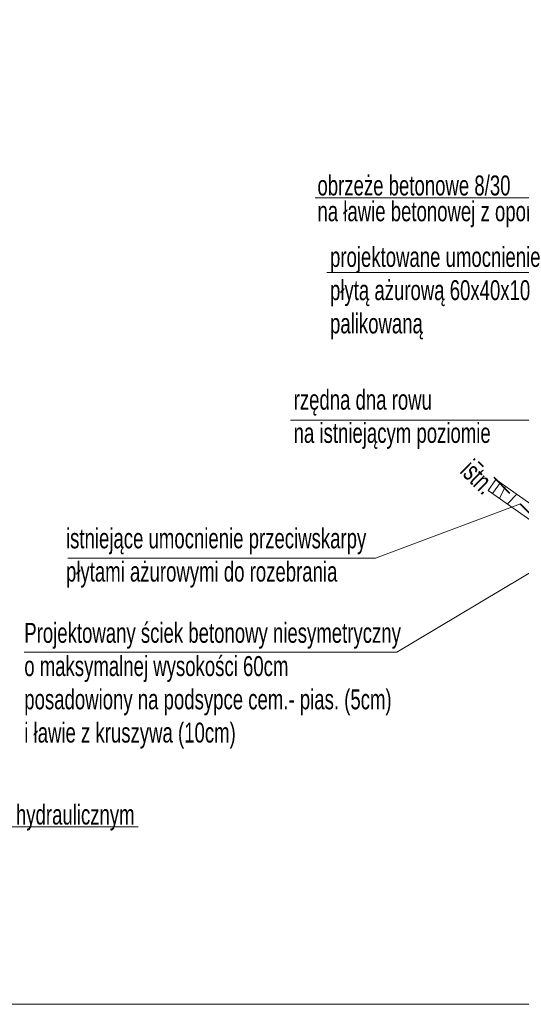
# Model space of a CAD drawing. Header units: metres. Extents: x 1435.1 to 1489, y 574.8 to 588.8.
# Tile 18 of 36: x 1457.9 to 1461.7, y 574.8 to 582.2. Entities that reach past the tile are written whole.
import ezdxf
from ezdxf.enums import TextEntityAlignment as Align

# ---------------------------------------------------------------- set-up
doc = ezdxf.new("R2010")
doc.units = ezdxf.units.M
doc.header["$MEASUREMENT"] = 0
doc.linetypes.add('DGN Style 2', pattern=[0.28364, 0.170184, -0.113456])
for name, color, linetype, lineweight in [('12_obrys', 7, 'Continuous', 0), ('3_opisy', 7, 'Continuous', 0), ('9_warstwy', 7, 'Continuous', 0), ('cienka (Construction)', 7, 'Continuous', 0), ('opisy', 7, 'Continuous', 0), ('Warstwa 3', 7, 'Continuous', 0)]:
    doc.layers.add(name, color=color, linetype=linetype, lineweight=lineweight)
doc.styles.add('Style-Arial', font='arial.ttf')

msp = doc.modelspace()

# ---------------------------------------------------------------- linework, layer by layer
at = {"layer": '12_obrys', "color": 251, "linetype": 'DGN Style 2', "lineweight": 40}
msp.add_line((1462.0137, 578.239), (1461.3749, 578.8778), dxfattribs=at)
at = {"layer": '3_opisy', "color": 7, "linetype": 'Continuous', "lineweight": 0}
for p, q in [((1461.9637, 580.8637), (1460.1465, 580.8637)), ((1458.8154, 576.1331), (1453.4776, 576.1331))]:
    msp.add_line(p, q, dxfattribs=at)
at = {"layer": '3_opisy', "color": 7}
for p, q in [((1460.2353, 580.3016), (1461.8972, 580.3016)), ((1459.9616, 579.1923), (1461.7993, 579.1923)), ((1460.5995, 578.1546), (1461.6906, 578.5621)), ((1462.0218, 578.2), (1460.761, 577.4475)), ((1458.2868, 578.1546), (1460.5995, 578.1546)), ((1457.9581, 577.4475), (1460.761, 577.4475))]:
    msp.add_line(p, q, dxfattribs=at)
at = {"layer": '9_warstwy', "color": 7, "linetype": 'Continuous', "lineweight": 13}
for p, q in [((1461.5072, 578.7455), (1461.4485, 578.6626)), ((1461.54, 578.7223), (1461.4814, 578.6393)), ((1461.5072, 578.7455), (1461.9125, 578.459)), ((1461.4485, 578.6626), (1461.8538, 578.376))]:
    msp.add_line(p, q, dxfattribs=at)
at = {"layer": 'cienka (Construction)', "color": 7, "linetype": 'Continuous', "lineweight": 13}
for p, q in [((1461.5791, 578.6947), (1461.5325, 578.6032)), ((1461.663, 578.6354), (1461.5926, 578.5607))]:
    msp.add_line(p, q, dxfattribs=at)
at = {"layer": 'Warstwa 3', "color": 7, "linetype": 'Continuous', "lineweight": 0, "flags": 128}
msp.add_lwpolyline([(1435.0587, 588.7985), (1488.9716, 588.7985), (1488.9716, 574.7985), (1435.0587, 574.7985), (1435.0587, 588.7985)], close=True, dxfattribs=at)

# ---------------------------------------------------------------- texts
at = {"layer": '3_opisy', "color": 7, "linetype": 'Continuous', "lineweight": 0, "style": 'Style-Arial', "width": 0.666667}
msp.add_text('istn.', height=0.15, rotation=315.36848, dxfattribs=at).set_placement((1461.3337, 578.9071), align=Align.TOP_LEFT)
at = {"layer": '3_opisy', "color": 7, "linetype": 'Continuous', "lineweight": 0, "insert": (1460.164, 580.6416), "char_height": 0.15, "attachment_point": 7, "line_spacing_factor": 0.776524, "style": 'Style-Arial'}
msp.add_mtext('\\H1x;\\W0.666667;obrzeże betonowe 8/30\\Pna ławie betonowej z oporem\\P', dxfattribs=at)
at = {"layer": '3_opisy', "color": 7, "linetype": 'Continuous', "lineweight": 0, "insert": (1454.2465, 576.3003), "char_height": 0.15, "attachment_point": 1, "style": 'Style-Arial'}
msp.add_mtext('\\H1x;\\W0.666667;warstwa mrozochronna z gruntu stabilizowanego spoiwem hydraulicznym\\P', dxfattribs=at)
at = {"layer": 'opisy', "color": 7, "linetype": 'Continuous', "lineweight": 0, "char_height": 0.15, "attachment_point": 1, "style": 'Style-Arial'}
for s, insert in [('\\H1x;\\W0.666667;projektowane umocnienie\\Ppłytą ażurową 60x40x10\\Ppalikowaną', (1460.2584, 580.4936)), ('\\H1x;\\W0.666667;rzędna dna rowu\\Pna istniejącym poziomie', (1459.9847, 579.4202)), ('\\H1x;\\W0.666667;istniejące umocnienie przeciwskarpy\\Ppłytami ażurowymi do rozebrania', (1458.272, 578.3774)), ('\\H1x;\\W0.666667;Projektowany ściek betonowy niesymetryczny\\Po maksymalnej wysokości 60cm\\Pposadowiony na podsypce cem.- pias. (5cm)\\Pi ławie z kruszywa (10cm)', (1457.9581, 577.6669))]:
    msp.add_mtext(s, dxfattribs=dict(at, insert=insert))

doc.saveas('drawing.dxf')
